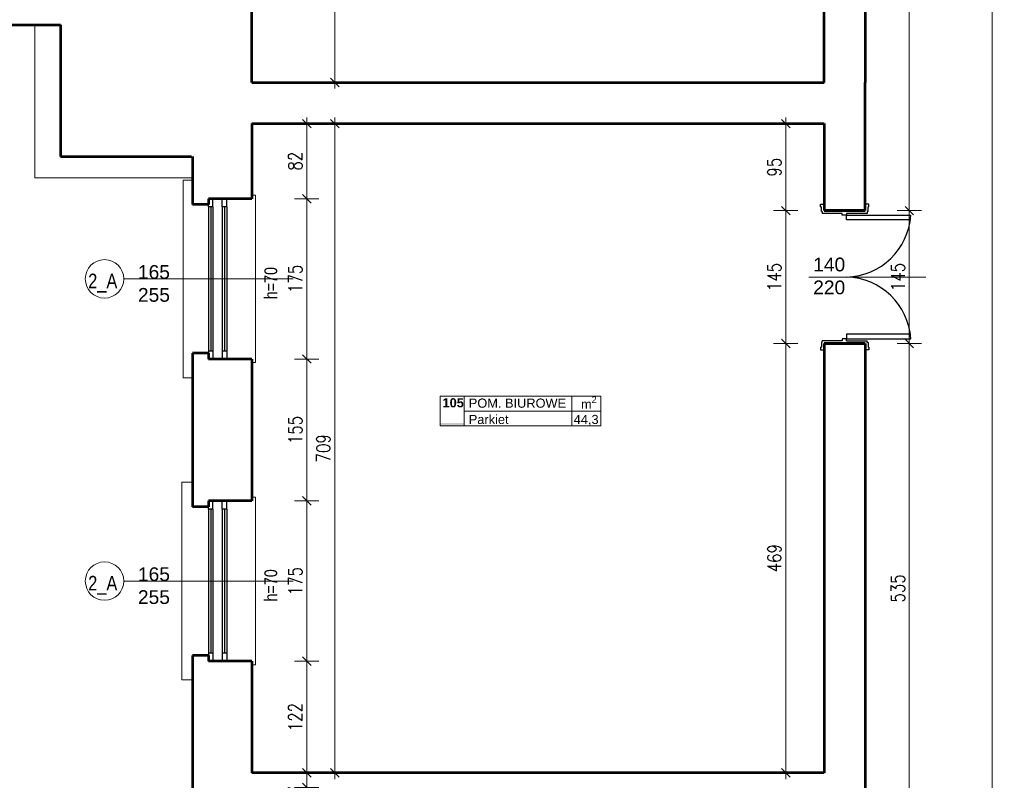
# Model space of a CAD drawing. Header units: millimetres. Extents: x 56977 to 67992, y 30187 to 42235.
# Tile 34 of 130: x 64040 to 65115, y 32008 to 32839. Entities that reach past the tile are written whole.
import ezdxf

# ---------------------------------------------------------------- set-up
doc = ezdxf.new("R2010")
doc.units = ezdxf.units.MM
doc.header["$MEASUREMENT"] = 0
doc.layers.get('0').update_dxf_attribs({"lineweight": 13})
doc.layers.get('DEFPOINTS').update_dxf_attribs({"lineweight": 13})
doc.layers.add('AI-OKNA', color=4, linetype='Continuous')
for name, color, linetype, lineweight in [('AI-OPISY', 3, 'Continuous', 13), ('AI_MURY', 40, 'Continuous', 53), ('Lines', 7, 'Continuous', 13), ('OPISY TABELKI', 30, 'Continuous', 13), ('wymiary', 8, 'Continuous', 13)]:
    doc.layers.add(name, color=color, linetype=linetype, lineweight=lineweight)
doc.styles.add('GENERATED_STYLE_2', font='txt.shx')
doc.styles.get("Standard").update_dxf_attribs({"font": 'txt.shx'})
doc.styles.add('Style-ROMANS', font='ROMANS.shx')
doc.styles.add('WYMIAROWY-08', font='ROMANS.shx', dxfattribs={"width": 0.8})
doc.dimstyles.new('DYBY', dxfattribs={"dimscale": 100, "dimtxt": 0.15, "dimasz": 0.05, "dimexe": 0.05, "dimexo": 0.1, "dimgap": 0.05, "dimtad": 1, "dimdec": 0, "dimdsep": 46, "dimlunit": 5, "dimtxsty": 'WYMIAROWY-08', "dimblk": 'M_STRZ', "dimcen": 0.1, "dimse1": 1, "dimse2": 1, "dimclrd": 7, "dimclre": 7, "dimclrt": 1, "dimadec": 0, "dimazin": 0, "dimtfac": 1, "dimtdec": 0, "dimtmove": 2, "dimatfit": 3, "dimldrblk": 'M_STRZ', "dimfxl": 0, "dimtolj": 1, "dimarcsym": 0})

# ---------------------------------------------------------------- blocks, each defined once
blk = doc.blocks.new('M_STRZ')
for p, q in [((0, 2.66), (0, 0)), ((-1.33, 0), (1.33, 0)), ((-0.94, -0.94), (0.94, 0.94)), ((0, 0), (0, -2.66))]:
    blk.add_line(p, q)
blk = doc.blocks.new('*U382')
at = {"layer": 'DEFPOINTS', "color": 0}
for p in [(64944.9, 32485.1), (65011.6, 32485.1), (64944.9, 31950.1)]:
    blk.add_point(p, dxfattribs=at)
at = {"layer": 'wymiary', "color": 7, "lineweight": -2}
blk.add_line((65011.6, 31955.1), (65011.6, 32480.1), dxfattribs=at)
at = {"layer": 'wymiary', "color": 7, "lineweight": -2, "xscale": 5, "yscale": 5, "zscale": 5}
for p, rotation in [((65011.6, 32485.1), 90), ((65011.6, 31950.1), 270)]:
    blk.add_blockref('M_STRZ', p, dxfattribs=dict(at, rotation=rotation))
at = {"layer": 'wymiary', "color": 1, "insert": (64999.1, 32217.6), "char_height": 15, "attachment_point": 5, "rotation": 90, "style": 'WYMIAROWY-08'}
blk.add_mtext('535', dxfattribs=at)
blk = doc.blocks.new('*D1915')
at = {"layer": 'DEFPOINTS'}
for p in [(64944.9, 32485.1), (65011.6, 32485.1), (65024.1, 32201.2), (64944.9, 31950.1)]:
    blk.add_point(p, dxfattribs=at)
at = {"layer": 'wymiary', "color": 7}
blk.add_blockref('*U382', (0, 0), dxfattribs=at)
blk = doc.blocks.new('*U383')
at = {"layer": 'DEFPOINTS', "color": 0}
for p in [(64973.5, 32630.1), (65011.6, 32630.1), (64944.9, 32485.1)]:
    blk.add_point(p, dxfattribs=at)
at = {"layer": 'wymiary', "color": 7, "lineweight": -2}
blk.add_line((65011.6, 32490.1), (65011.6, 32625.1), dxfattribs=at)
at = {"layer": 'wymiary', "color": 7, "lineweight": -2, "xscale": 5, "yscale": 5, "zscale": 5}
for p, rotation in [((65011.6, 32630.1), 90), ((65011.6, 32485.1), 270)]:
    blk.add_blockref('M_STRZ', p, dxfattribs=dict(at, rotation=rotation))
at = {"layer": 'wymiary', "color": 1, "insert": (64999.1, 32557.6), "char_height": 15, "attachment_point": 5, "rotation": 90, "style": 'WYMIAROWY-08'}
blk.add_mtext('145', dxfattribs=at)
blk = doc.blocks.new('*D1916')
at = {"layer": 'DEFPOINTS'}
for p in [(64973.5, 32630.1), (65011.6, 32630.1), (65024.1, 32542.1), (64944.9, 32485.1)]:
    blk.add_point(p, dxfattribs=at)
at = {"layer": 'wymiary', "color": 7}
blk.add_blockref('*U383', (0, 0), dxfattribs=at)
blk = doc.blocks.new('*U561')
at = {"layer": 'DEFPOINTS', "color": 0}
for p in [(64308.5, 32725.1), (64308.5, 32016.1), (64384.1, 32016.1)]:
    blk.add_point(p, dxfattribs=at)
at = {"layer": 'wymiary', "color": 7, "lineweight": -2}
blk.add_line((64384.1, 32720.1), (64384.1, 32021.1), dxfattribs=at)
at = {"layer": 'wymiary', "color": 7, "lineweight": -2, "xscale": 5, "yscale": 5, "zscale": 5}
for p, rotation in [((64384.1, 32725.1), 90), ((64384.1, 32016.1), 270)]:
    blk.add_blockref('M_STRZ', p, dxfattribs=dict(at, rotation=rotation))
at = {"layer": 'wymiary', "color": 1, "insert": (64371.6, 32370.6), "char_height": 15, "attachment_point": 5, "rotation": 90, "style": 'WYMIAROWY-08'}
blk.add_mtext('709', dxfattribs=at)
blk = doc.blocks.new('*D2094')
at = {"layer": 'DEFPOINTS'}
for p in [(64308.5, 32725.1), (64371.6, 32386.9), (64308.5, 32016.1), (64384.1, 32016.1)]:
    blk.add_point(p, dxfattribs=at)
at = {"layer": 'wymiary', "color": 7}
blk.add_blockref('*U561', (0, 0), dxfattribs=at)
blk = doc.blocks.new('*U562')
at = {"layer": 'DEFPOINTS', "color": 0}
for p in [(64308.5, 32725.1), (64308.5, 32643.1), (64353.4, 32643.1)]:
    blk.add_point(p, dxfattribs=at)
at = {"layer": 'wymiary', "color": 7, "lineweight": -2}
blk.add_line((64353.4, 32720.1), (64353.4, 32648.1), dxfattribs=at)
at = {"layer": 'wymiary', "color": 7, "lineweight": -2, "xscale": 5, "yscale": 5, "zscale": 5}
for p, rotation in [((64353.4, 32725.1), 90), ((64353.4, 32643.1), 270)]:
    blk.add_blockref('M_STRZ', p, dxfattribs=dict(at, rotation=rotation))
at = {"layer": 'wymiary', "color": 1, "insert": (64340.9, 32684.1), "char_height": 15, "attachment_point": 5, "rotation": 90, "style": 'WYMIAROWY-08'}
blk.add_mtext('82', dxfattribs=at)
blk = doc.blocks.new('*D2095')
at = {"layer": 'DEFPOINTS'}
for p in [(64308.5, 32725.1), (64340.9, 32694.7), (64308.5, 32643.1), (64353.4, 32643.1)]:
    blk.add_point(p, dxfattribs=at)
at = {"layer": 'wymiary', "color": 7}
blk.add_blockref('*U562', (0, 0), dxfattribs=at)
blk = doc.blocks.new('*U563')
at = {"layer": 'DEFPOINTS', "color": 0}
for p in [(64308.5, 32643.1), (64308.5, 32468.1), (64353.4, 32468.1)]:
    blk.add_point(p, dxfattribs=at)
at = {"layer": 'wymiary', "color": 7, "lineweight": -2}
blk.add_line((64353.4, 32638.1), (64353.4, 32473.1), dxfattribs=at)
at = {"layer": 'wymiary', "color": 7, "lineweight": -2, "xscale": 5, "yscale": 5, "zscale": 5}
for p, rotation in [((64353.4, 32643.1), 90), ((64353.4, 32468.1), 270)]:
    blk.add_blockref('M_STRZ', p, dxfattribs=dict(at, rotation=rotation))
at = {"layer": 'wymiary', "color": 1, "insert": (64340.9, 32555.6), "char_height": 15, "attachment_point": 5, "rotation": 90, "style": 'WYMIAROWY-08'}
blk.add_mtext('175', dxfattribs=at)
blk = doc.blocks.new('*D2096')
at = {"layer": 'DEFPOINTS'}
for p in [(64308.5, 32643.1), (64340.9, 32571), (64308.5, 32468.1), (64353.4, 32468.1)]:
    blk.add_point(p, dxfattribs=at)
at = {"layer": 'wymiary', "color": 7}
blk.add_blockref('*U563', (0, 0), dxfattribs=at)
blk = doc.blocks.new('*U564')
at = {"layer": 'DEFPOINTS', "color": 0}
for p in [(64308.5, 32468.1), (64308.5, 32313.1), (64353.4, 32313.1)]:
    blk.add_point(p, dxfattribs=at)
at = {"layer": 'wymiary', "color": 7, "lineweight": -2}
blk.add_line((64353.4, 32463.1), (64353.4, 32318.1), dxfattribs=at)
at = {"layer": 'wymiary', "color": 7, "lineweight": -2, "xscale": 5, "yscale": 5, "zscale": 5}
for p, rotation in [((64353.4, 32468.1), 90), ((64353.4, 32313.1), 270)]:
    blk.add_blockref('M_STRZ', p, dxfattribs=dict(at, rotation=rotation))
at = {"layer": 'wymiary', "color": 1, "insert": (64340.9, 32390.6), "char_height": 15, "attachment_point": 5, "rotation": 90, "style": 'WYMIAROWY-08'}
blk.add_mtext('155', dxfattribs=at)
blk = doc.blocks.new('*D2097')
at = {"layer": 'DEFPOINTS'}
for p in [(64308.5, 32468.1), (64340.9, 32406), (64308.5, 32313.1), (64353.4, 32313.1)]:
    blk.add_point(p, dxfattribs=at)
at = {"layer": 'wymiary', "color": 7}
blk.add_blockref('*U564', (0, 0), dxfattribs=at)
blk = doc.blocks.new('*U565')
at = {"layer": 'DEFPOINTS', "color": 0}
for p in [(64308.5, 32313.1), (64308.5, 32138.1), (64353.4, 32138.1)]:
    blk.add_point(p, dxfattribs=at)
at = {"layer": 'wymiary', "color": 7, "lineweight": -2}
blk.add_line((64353.4, 32308.1), (64353.4, 32143.1), dxfattribs=at)
at = {"layer": 'wymiary', "color": 7, "lineweight": -2, "xscale": 5, "yscale": 5, "zscale": 5}
for p, rotation in [((64353.4, 32313.1), 90), ((64353.4, 32138.1), 270)]:
    blk.add_blockref('M_STRZ', p, dxfattribs=dict(at, rotation=rotation))
at = {"layer": 'wymiary', "color": 1, "insert": (64340.9, 32225.6), "char_height": 15, "attachment_point": 5, "rotation": 90, "style": 'WYMIAROWY-08'}
blk.add_mtext('175', dxfattribs=at)
blk = doc.blocks.new('*D2098')
at = {"layer": 'DEFPOINTS'}
for p in [(64308.5, 32313.1), (64340.9, 32241), (64308.5, 32138.1), (64353.4, 32138.1)]:
    blk.add_point(p, dxfattribs=at)
at = {"layer": 'wymiary', "color": 7}
blk.add_blockref('*U565', (0, 0), dxfattribs=at)
blk = doc.blocks.new('*U566')
at = {"layer": 'DEFPOINTS', "color": 0}
for p in [(64308.5, 32138.1), (64308.5, 32016.1), (64353.4, 32016.1)]:
    blk.add_point(p, dxfattribs=at)
at = {"layer": 'wymiary', "color": 7, "lineweight": -2}
blk.add_line((64353.4, 32133.1), (64353.4, 32021.1), dxfattribs=at)
at = {"layer": 'wymiary', "color": 7, "lineweight": -2, "xscale": 5, "yscale": 5, "zscale": 5}
for p, rotation in [((64353.4, 32138.1), 90), ((64353.4, 32016.1), 270)]:
    blk.add_blockref('M_STRZ', p, dxfattribs=dict(at, rotation=rotation))
at = {"layer": 'wymiary', "color": 1, "insert": (64340.9, 32077.1), "char_height": 15, "attachment_point": 5, "rotation": 90, "style": 'WYMIAROWY-08'}
blk.add_mtext('122', dxfattribs=at)
blk = doc.blocks.new('*D2099')
at = {"layer": 'DEFPOINTS'}
for p in [(64308.5, 32138.1), (64340.9, 32092.5), (64308.5, 32016.1), (64353.4, 32016.1)]:
    blk.add_point(p, dxfattribs=at)
at = {"layer": 'wymiary', "color": 7}
blk.add_blockref('*U566', (0, 0), dxfattribs=at)
blk = doc.blocks.new('*U567')
at = {"layer": 'DEFPOINTS', "color": 0}
for p in [(64308.5, 32000.1), (64308.5, 31983.1), (64353.4, 31983.1)]:
    blk.add_point(p, dxfattribs=at)
at = {"layer": 'wymiary', "color": 7, "lineweight": -2}
for p, q in [((64353.4, 32005.1), (64353.4, 32010.1)), ((64353.4, 32000.1), (64353.4, 31983.1)), ((64353.4, 31978.1), (64353.4, 31973.1))]:
    blk.add_line(p, q, dxfattribs=at)
at = {"layer": 'wymiary', "color": 7, "lineweight": -2, "xscale": 5, "yscale": 5, "zscale": 5}
for p, rotation in [((64353.4, 32000.1), 270), ((64353.4, 31983.1), 90)]:
    blk.add_blockref('M_STRZ', p, dxfattribs=dict(at, rotation=rotation))
at = {"layer": 'wymiary', "color": 1, "insert": (64340.9, 31991.6), "char_height": 15, "attachment_point": 5, "rotation": 90, "style": 'WYMIAROWY-08'}
blk.add_mtext('17', dxfattribs=at)
blk = doc.blocks.new('*D2100')
at = {"layer": 'DEFPOINTS'}
for p in [(64308.5, 32000.1), (64340.9, 32001.3), (64308.5, 31983.1), (64353.4, 31983.1)]:
    blk.add_point(p, dxfattribs=at)
at = {"layer": 'wymiary', "color": 7}
blk.add_blockref('*U567', (0, 0), dxfattribs=at)
blk = doc.blocks.new('*U847')
at = {"layer": 'DEFPOINTS', "color": 0}
for p in [(64963.5, 33633.1), (64963.5, 32630.1), (65011.6, 32630.1)]:
    blk.add_point(p, dxfattribs=at)
at = {"layer": 'wymiary', "color": 7, "lineweight": -2}
blk.add_line((65011.6, 33628.1), (65011.6, 32635.1), dxfattribs=at)
at = {"layer": 'wymiary', "color": 7, "lineweight": -2, "xscale": 5, "yscale": 5, "zscale": 5}
for p, rotation in [((65011.6, 33633.1), 90), ((65011.6, 32630.1), 270)]:
    blk.add_blockref('M_STRZ', p, dxfattribs=dict(at, rotation=rotation))
at = {"layer": 'wymiary', "color": 1, "insert": (64999.1, 33131.6), "char_height": 15, "attachment_point": 5, "rotation": 90, "style": 'WYMIAROWY-08'}
blk.add_mtext('1003', dxfattribs=at)
blk = doc.blocks.new('*D2380')
at = {"layer": 'DEFPOINTS'}
for p in [(64963.5, 33633.1), (64999.1, 33152.8), (64963.5, 32630.1), (65011.6, 32630.1)]:
    blk.add_point(p, dxfattribs=at)
at = {"layer": 'wymiary', "color": 7}
blk.add_blockref('*U847', (0, 0), dxfattribs=at)
blk = doc.blocks.new('*U873')
at = {"layer": 'DEFPOINTS', "color": 0}
for p in [(64876.7, 32725.1), (64908.5, 32725.1), (64908.5, 32630.1)]:
    blk.add_point(p, dxfattribs=at)
at = {"layer": 'wymiary', "color": 7, "lineweight": -2}
blk.add_line((64876.7, 32635.1), (64876.7, 32720.1), dxfattribs=at)
at = {"layer": 'wymiary', "color": 7, "lineweight": -2, "xscale": 5, "yscale": 5, "zscale": 5}
for p, rotation in [((64876.7, 32725.1), 90), ((64876.7, 32630.1), 270)]:
    blk.add_blockref('M_STRZ', p, dxfattribs=dict(at, rotation=rotation))
at = {"layer": 'wymiary', "color": 1, "insert": (64864.2, 32677.6), "char_height": 15, "attachment_point": 5, "rotation": 90, "style": 'WYMIAROWY-08'}
blk.add_mtext('95', dxfattribs=at)
blk = doc.blocks.new('*D2406')
at = {"layer": 'DEFPOINTS'}
for p in [(64876.7, 32725.1), (64908.5, 32725.1), (64889.2, 32666.9), (64908.5, 32630.1)]:
    blk.add_point(p, dxfattribs=at)
at = {"layer": 'wymiary', "color": 7}
blk.add_blockref('*U873', (0, 0), dxfattribs=at)
blk = doc.blocks.new('*U874')
at = {"layer": 'DEFPOINTS', "color": 0}
for p in [(64876.7, 32630.1), (64908.5, 32630.1), (64908.5, 32485.1)]:
    blk.add_point(p, dxfattribs=at)
at = {"layer": 'wymiary', "color": 7, "lineweight": -2}
blk.add_line((64876.7, 32490.1), (64876.7, 32625.1), dxfattribs=at)
at = {"layer": 'wymiary', "color": 7, "lineweight": -2, "xscale": 5, "yscale": 5, "zscale": 5}
for p, rotation in [((64876.7, 32630.1), 90), ((64876.7, 32485.1), 270)]:
    blk.add_blockref('M_STRZ', p, dxfattribs=dict(at, rotation=rotation))
at = {"layer": 'wymiary', "color": 1, "insert": (64864.2, 32557.6), "char_height": 15, "attachment_point": 5, "rotation": 90, "style": 'WYMIAROWY-08'}
blk.add_mtext('145', dxfattribs=at)
blk = doc.blocks.new('*D2407')
at = {"layer": 'DEFPOINTS'}
for p in [(64876.7, 32630.1), (64908.5, 32630.1), (64889.2, 32542.1), (64908.5, 32485.1)]:
    blk.add_point(p, dxfattribs=at)
at = {"layer": 'wymiary', "color": 7}
blk.add_blockref('*U874', (0, 0), dxfattribs=at)
blk = doc.blocks.new('*U875')
at = {"layer": 'DEFPOINTS', "color": 0}
for p in [(64876.7, 32485.1), (64908.5, 32485.1), (64908.5, 32016.1)]:
    blk.add_point(p, dxfattribs=at)
at = {"layer": 'wymiary', "color": 7, "lineweight": -2}
blk.add_line((64876.7, 32021.1), (64876.7, 32480.1), dxfattribs=at)
at = {"layer": 'wymiary', "color": 7, "lineweight": -2, "xscale": 5, "yscale": 5, "zscale": 5}
for p, rotation in [((64876.7, 32485.1), 90), ((64876.7, 32016.1), 270)]:
    blk.add_blockref('M_STRZ', p, dxfattribs=dict(at, rotation=rotation))
at = {"layer": 'wymiary', "color": 1, "insert": (64864.2, 32250.6), "char_height": 15, "attachment_point": 5, "rotation": 90, "style": 'WYMIAROWY-08'}
blk.add_mtext('469', dxfattribs=at)
blk = doc.blocks.new('*D2408')
at = {"layer": 'DEFPOINTS'}
for p in [(64876.7, 32485.1), (64908.5, 32485.1), (64889.2, 32234.2), (64908.5, 32016.1)]:
    blk.add_point(p, dxfattribs=at)
at = {"layer": 'wymiary', "color": 7}
blk.add_blockref('*U875', (0, 0), dxfattribs=at)
blk = doc.blocks.new('*U878')
at = {"layer": 'DEFPOINTS', "color": 0}
for p in [(64361.2, 33578.1), (64361.2, 32770.1), (64384.1, 32770.1)]:
    blk.add_point(p, dxfattribs=at)
at = {"layer": 'wymiary', "color": 7, "lineweight": -2}
blk.add_line((64384.1, 33573.1), (64384.1, 32775.1), dxfattribs=at)
at = {"layer": 'wymiary', "color": 7, "lineweight": -2, "xscale": 5, "yscale": 5, "zscale": 5}
for p, rotation in [((64384.1, 33578.1), 90), ((64384.1, 32770.1), 270)]:
    blk.add_blockref('M_STRZ', p, dxfattribs=dict(at, rotation=rotation))
at = {"layer": 'wymiary', "color": 1, "insert": (64371.6, 33174.1), "char_height": 15, "attachment_point": 5, "rotation": 90, "style": 'WYMIAROWY-08'}
blk.add_mtext('808', dxfattribs=at)
blk = doc.blocks.new('*D2411')
at = {"layer": 'DEFPOINTS'}
for p in [(64361.2, 33578.1), (64371.6, 33190.4), (64361.2, 32770.1), (64384.1, 32770.1)]:
    blk.add_point(p, dxfattribs=at)
at = {"layer": 'wymiary', "color": 7}
blk.add_blockref('*U878', (0, 0), dxfattribs=at)
blk = doc.blocks.new('*U952')
at = {"layer": 'DEFPOINTS', "color": 0}
for p in [(65011.7, 39375.1), (65011.6, 31744.1), (65102, 31744.1)]:
    blk.add_point(p, dxfattribs=at)
at = {"layer": 'wymiary', "color": 7, "lineweight": -2}
blk.add_line((65102.1, 39370.1), (65102, 31749.1), dxfattribs=at)
at = {"layer": 'wymiary', "color": 7, "lineweight": -2, "xscale": 5, "yscale": 5, "zscale": 5}
for p, rotation in [((65102.1, 39375.1), 89.99988153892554), ((65102, 31744.1), 269.9998815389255)]:
    blk.add_blockref('M_STRZ', p, dxfattribs=dict(at, rotation=rotation))
at = {"layer": 'wymiary', "color": 1, "insert": (65089.5, 35559.6), "char_height": 15, "attachment_point": 5, "rotation": 89.9999, "style": 'WYMIAROWY-08'}
blk.add_mtext('\\H15.000000;7631', dxfattribs=at)
blk = doc.blocks.new('*D2485')
at = {"layer": 'DEFPOINTS'}
for p in [(65011.7, 39375.1), (65089.5, 35581.6), (65011.6, 31744.1), (65102, 31744.1)]:
    blk.add_point(p, dxfattribs=at)
at = {"layer": 'wymiary', "color": 7}
blk.add_blockref('*U952', (0, 0), dxfattribs=at)

msp = doc.modelspace()

# ---------------------------------------------------------------- hatches: boundary and pattern name
at = {"layer": 'OPISY TABELKI', "extrusion": (0, 0, -1)}
msp.add_hatch(color=256, dxfattribs=at).paths.add_polyline_path([(-64525.4, 32395.2), (-64525.4, 32398.1), (-64499, 32398.1), (-64499, 32395.2)], flags=16)

# ---------------------------------------------------------------- linework, layer by layer
at = {"layer": 'AI-OKNA'}
for p, q in [((64251, 32634.3), (64251, 32643.1)), ((64261, 32634.3), (64261, 32643.1)), ((64266, 32634.3), (64266, 32643.1)), ((64246, 32634.3), (64246, 32636.8)), ((64251, 32634.3), (64246, 32634.3)), ((64246, 32634.3), (64246, 32476.8)), ((64248.5, 32634.3), (64248.5, 32476.8)), ((64251, 32634.3), (64251, 32476.8)), ((64266, 32634.3), (64261, 32634.3)), ((64261, 32634.3), (64261, 32476.8)), ((64263.5, 32634.3), (64263.5, 32476.8)), ((64266, 32634.3), (64266, 32476.8)), ((64914.5, 32634.1), (64914.5, 32637.1)), ((64914.5, 32637.1), (64918.5, 32637.1)), ((64914.5, 32634.1), (64915.5, 32634.1)), ((64915.5, 32629.1), (64915.5, 32634.1)), ((64967.5, 32637.1), (64963.5, 32637.1)), ((64966.5, 32629.1), (64966.5, 32634.1)), ((64967.5, 32634.1), (64966.5, 32634.1)), ((64967.5, 32634.1), (64967.5, 32637.1)), ((64915.5, 32629.1), (64916.5, 32629.1)), ((64916.5, 32629.1), (64916.5, 32627.1)), ((64938.1, 32627.1), (64916.5, 32627.1)), ((64938.1, 32625.1), (64938.1, 32627.1)), ((64943.1, 32625.1), (64938.1, 32625.1)), ((64943.1, 32627.1), (64943.1, 32625.1)), ((64965.5, 32627.1), (64943.1, 32627.1)), ((64943.1, 32625.1), (65013.1, 32625.1)), ((64943.1, 32620.1), (64943.1, 32625.1)), ((65013.1, 32620.1), (64943.1, 32620.1)), ((64965.5, 32629.1), (64965.5, 32627.1)), ((64966.5, 32629.1), (64965.5, 32629.1)), ((65013.1, 32495.1), (64943.1, 32495.1)), ((64943.1, 32495.1), (64943.1, 32490.1)), ((64914.5, 32481.1), (64915.5, 32481.1)), ((64914.5, 32481.1), (64914.5, 32478.1)), ((64915.5, 32486.1), (64916.5, 32486.1)), ((64915.5, 32486.1), (64915.5, 32481.1)), ((64938.1, 32488.1), (64916.5, 32488.1)), ((64916.5, 32486.1), (64916.5, 32488.1)), ((64943.1, 32490.1), (64938.1, 32490.1)), ((64938.1, 32490.1), (64938.1, 32488.1)), ((64943.1, 32488.1), (64943.1, 32490.1)), ((64943.1, 32490.1), (65013.1, 32490.1)), ((64943.1, 32488.1), (64965.5, 32488.1)), ((64965.5, 32486.1), (64965.5, 32488.1)), ((64966.5, 32486.1), (64965.5, 32486.1)), ((64966.5, 32486.1), (64966.5, 32481.1)), ((64967.5, 32481.1), (64966.5, 32481.1)), ((64967.5, 32481.1), (64967.5, 32478.1)), ((64251, 32476.8), (64246, 32476.8)), ((64246, 32476.8), (64246, 32474.3)), ((64251, 32476.8), (64251, 32468.1)), ((64261, 32476.8), (64261, 32468.1)), ((64266, 32476.8), (64261, 32476.8)), ((64266, 32476.8), (64266, 32468.1)), ((64914.5, 32478.1), (64918.5, 32478.1)), ((64967.5, 32478.1), (64963.5, 32478.1)), ((64251, 32304.3), (64251, 32313.1)), ((64261, 32304.3), (64261, 32313.1)), ((64266, 32304.3), (64266, 32313.1)), ((64246, 32304.3), (64246, 32306.8)), ((64251, 32304.3), (64246, 32304.3)), ((64246, 32304.3), (64246, 32146.8)), ((64248.5, 32304.3), (64248.5, 32146.8)), ((64251, 32304.3), (64251, 32146.8)), ((64266, 32304.3), (64261, 32304.3)), ((64261, 32304.3), (64261, 32146.8)), ((64263.5, 32304.3), (64263.5, 32146.8)), ((64266, 32304.3), (64266, 32146.8)), ((64251, 32146.8), (64246, 32146.8)), ((64246, 32146.8), (64246, 32144.3)), ((64251, 32146.8), (64251, 32138.1)), ((64261, 32146.8), (64261, 32138.1)), ((64266, 32146.8), (64261, 32146.8)), ((64266, 32146.8), (64266, 32138.1))]:
    msp.add_line(p, q, dxfattribs=at)
for centre, start, end in [((64941.3, 32629.5), 271.4717, 356.445), ((64941.3, 32485.6), 3.555, 88.5283)]:
    msp.add_arc(centre, 72, start, end, dxfattribs=at)
at = {"layer": 'AI-OPISY'}
for p, q in [((64153.5, 32555.6), (64338.6, 32555.6)), ((65029.5, 32557.6), (64902, 32557.6)), ((64153.5, 32225.6), (64338.6, 32225.6))]:
    msp.add_line(p, q, dxfattribs=at)
for centre in [(64132.5, 32555.6), (64132.5, 32225.6)]:
    msp.add_circle(centre, 21, dxfattribs=at)
at = {"layer": 'AI_MURY'}
for p, q in [((64963.5, 33633.1), (64963.5, 32770.1)), ((64293.5, 32770.1), (64293.5, 33578.1)), ((64918.5, 32770.1), (64918.5, 33578.1)), ((63996.5, 32833.1), (64084.5, 32833.1)), ((64084.5, 32833.1), (64084.5, 32689.1)), ((64293.5, 32770.1), (64918.5, 32770.1)), ((64963.5, 32630.1), (64963.5, 32770.1)), ((64293.5, 32725.1), (64918.5, 32725.1)), ((64293.5, 32725.1), (64293.5, 32643.1)), ((64918.5, 32725.1), (64918.5, 32630.1)), ((64084.5, 32689.1), (64227.6, 32689.1)), ((64228.5, 32689.1), (64228.5, 32636.8)), ((64293.5, 32643.1), (64246, 32643.1)), ((64246, 32643.1), (64246, 32636.8)), ((64246, 32636.8), (64228.5, 32636.8)), ((64918.5, 32630.1), (64963.5, 32630.1)), ((64963.5, 32630.1), (64918.5, 32630.1)), ((64963.5, 32630.1), (64918.5, 32630.1)), ((64963.5, 32630.1), (64918.5, 32630.1)), ((64918.5, 32485.1), (64918.5, 32016.1)), ((64918.5, 32485.1), (64963.5, 32485.1)), ((64963.5, 32485.1), (64918.5, 32485.1)), ((64963.5, 32485.1), (64963.5, 31950.1)), ((64228.5, 32474.3), (64228.5, 32306.8)), ((64246, 32474.3), (64228.5, 32474.3)), ((64246, 32474.3), (64246, 32468.1)), ((64293.5, 32468.1), (64246, 32468.1)), ((64293.5, 32468.1), (64293.5, 32313.1)), ((64293.5, 32313.1), (64246, 32313.1)), ((64246, 32313.1), (64246, 32306.8)), ((64246, 32306.8), (64228.5, 32306.8)), ((64228.5, 32144.3), (64228.5, 31976.8)), ((64246, 32144.3), (64228.5, 32144.3)), ((64246, 32144.3), (64246, 32138.1)), ((64293.5, 32138.1), (64246, 32138.1)), ((64293.5, 32138.1), (64293.5, 32016.1)), ((64918.5, 32016.1), (64293.5, 32016.1))]:
    msp.add_line(p, q, dxfattribs=at)
at = {"layer": 'Lines', "color": 251, "linetype": 'Continuous'}
for p, q in [((64056.5, 32833.1), (64056.5, 32666.1)), ((64056.5, 32666.1), (64227.6, 32666.1)), ((64218.5, 32663.5), (64218.5, 32447.7)), ((64218.5, 32663.5), (64228.5, 32663.5)), ((64293.5, 32647.1), (64297.5, 32647.1)), ((64297.5, 32647.1), (64297.5, 32464.1)), ((64293.5, 32464.1), (64297.5, 32464.1)), ((64218.5, 32447.7), (64228.5, 32447.7)), ((64217, 32333.5), (64217, 32117.7)), ((64217, 32333.5), (64227, 32333.5)), ((64293.5, 32317.1), (64297.5, 32317.1)), ((64297.5, 32317.1), (64297.5, 32134.1)), ((64293.5, 32134.1), (64297.5, 32134.1)), ((64217, 32117.7), (64227, 32117.7))]:
    msp.add_line(p, q, dxfattribs=at)
at = {"layer": 'OPISY TABELKI'}
for p, q in [((64499, 32427.4), (64674.7, 32427.4)), ((64499, 32427.4), (64499, 32395.2)), ((64525.4, 32427.4), (64525.4, 32395.2)), ((64643, 32427.4), (64643, 32395.2)), ((64674.7, 32427.4), (64674.7, 32395.2)), ((64525.4, 32411.3), (64674.7, 32411.3)), ((64499, 32395.2), (64674.7, 32395.2))]:
    msp.add_line(p, q, dxfattribs=at)

# ---------------------------------------------------------------- texts
at = {"layer": 'AI-OPISY', "char_height": 15, "width": 45.29}
for s, insert, attachment_point in [('\\fArial|b0|i0|c238|p39;140\\P220', (64906.6, 32578.8), 1), ('\\fArial|b0|i0|c238|p39;165\\P255', (64186.5, 32530.4), 8), ('\\fArial|b0|i0|c238|p39;165\\P255', (64186.5, 32200.4), 8)]:
    msp.add_mtext(s, dxfattribs=dict(at, insert=insert, attachment_point=attachment_point))
at = {"layer": 'AI-OPISY', "char_height": 14, "attachment_point": 7, "rotation": 90, "line_spacing_factor": 0.722892, "style": 'WYMIAROWY-08'}
for insert in [(64321.3, 32533.3), (64321.3, 32203.3)]:
    msp.add_mtext('\\fArial|b0|i0|c238|p39;h=70', dxfattribs=dict(at, insert=insert))
at = {"layer": 'AI-OPISY', "char_height": 16, "width": 20.64, "attachment_point": 7, "style": 'WYMIAROWY-08'}
for insert in [(64114.7, 32540.7), (64114.7, 32210.7)]:
    msp.add_mtext('\\fArial|b0|i0|c238|p39;2_A', dxfattribs=dict(at, insert=insert))
at = {"layer": 'OPISY TABELKI', "color": 7, "char_height": 10, "width": 168.659, "attachment_point": 1, "style": 'GENERATED_STYLE_2'}
for s, insert in [('\\A1;\\fArial|b0|i0|c238|p39;m\\H7.000000;\\S2^  ;', (64653, 32427.2)), ('\\fArial|b1|i0|c238|p39;105', (64501.7, 32425.3)), ('\\fArial|b0|i0|c238|p39;POM. BIUROWE       ', (64530.4, 32424.9)), ('\\fArial|b0|i0|c238|p39;Parkiet          ', (64530.4, 32407.1)), ('\\fArial|b0|i0|c238|p39;44,3\\P           ', (64645, 32407.1))]:
    msp.add_mtext(s, dxfattribs=dict(at, insert=insert))

# ---------------------------------------------------------------- dimensions: what is measured, and where the dimension line sits
at = {"layer": 'wymiary', "color": 7}
for base, p1, p2, angle, picture, middle in [((65102, 31744.1), (65011.7, 39375.1), (65011.6, 31744.1), 269.9999, '*D2485', (65089.5, 35581.6)), ((65011.6, 32630.1), (64963.5, 33633.1), (64963.5, 32630.1), 270, '*D2380', (64999.1, 33152.8)), ((64384.1, 32770.1), (64361.2, 33578.1), (64361.2, 32770.1), 270, '*D2411', (64371.6, 33190.4)), ((64384.1, 32016.1), (64308.5, 32725.1), (64308.5, 32016.1), 270, '*D2094', (64371.6, 32386.9)), ((64353.4, 32643.1), (64308.5, 32725.1), (64308.5, 32643.1), 270, '*D2095', (64340.9, 32694.7)), ((64876.7, 32725.1), (64908.5, 32630.1), (64908.5, 32725.1), 90, '*D2406', (64889.2, 32666.9)), ((64353.4, 32468.1), (64308.5, 32643.1), (64308.5, 32468.1), 270, '*D2096', (64340.9, 32571)), ((64876.7, 32630.1), (64908.5, 32485.1), (64908.5, 32630.1), 90, '*D2407', (64889.2, 32542.1)), ((65011.6, 32630.1), (64944.9, 32485.1), (64973.5, 32630.1), 90, '*D1916', (65024.1, 32542.1)), ((64876.7, 32485.1), (64908.5, 32016.1), (64908.5, 32485.1), 90, '*D2408', (64889.2, 32234.2)), ((65011.6, 32485.1), (64944.9, 31950.1), (64944.9, 32485.1), 90, '*D1915', (65024.1, 32201.2)), ((64353.4, 32313.1), (64308.5, 32468.1), (64308.5, 32313.1), 270, '*D2097', (64340.9, 32406)), ((64353.4, 32138.1), (64308.5, 32313.1), (64308.5, 32138.1), 270, '*D2098', (64340.9, 32241)), ((64353.4, 32016.1), (64308.5, 32138.1), (64308.5, 32016.1), 270, '*D2099', (64340.9, 32092.5)), ((64353.4, 31983.1), (64308.5, 32000.1), (64308.5, 31983.1), 270, '*D2100', (64340.9, 32001.3))]:
    dim = msp.add_linear_dim(base=base, p1=p1, p2=p2, angle=angle, dimstyle='DYBY', override={"dimtad": 0, "dimtxsty": 'Style-ROMANS', "dimcen": 0.001, "dimclrd": 0, "dimclre": 0}, dxfattribs=at)
    dim.commit()
    dim.dimension.update_dxf_attribs({"geometry": picture, "text_midpoint": middle, "dimtype": 128})

doc.saveas('drawing.dxf')
